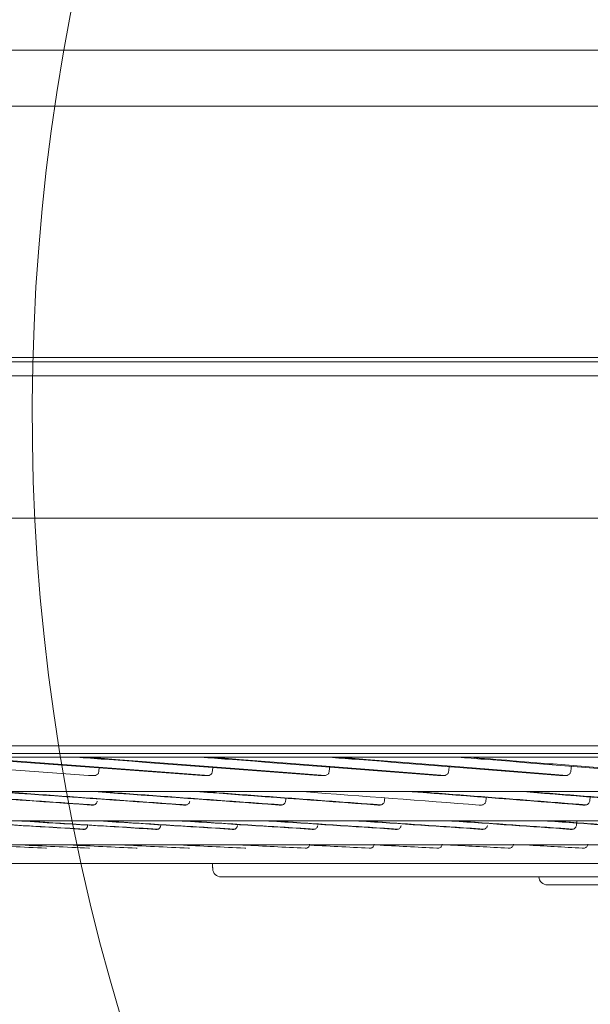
# Model space of a CAD drawing. Extents: x 4615668 to 9294084, y 16339 to 10688993.
# Tile 26 of 256: x 4717034.34 to 4717039.81, y 5343859.48 to 5343868.91. Entities that reach past the tile are written whole.
import ezdxf

# ---------------------------------------------------------------- set-up
doc = ezdxf.new("R2010")
doc.units = 0
doc.header["$MEASUREMENT"] = 0
doc.linetypes.add('DASHED', pattern=[19.05, 12.7, -6.35])
for name, color, linetype, lineweight in [('A_widok', 8, 'Continuous', 0), ('WM_KLIMA_Jednostki ZEWNętrzne', 202, 'Continuous', 13), ('Wymiar', 7, 'Continuous', 9), ('Wymiat 100', 251, 'Continuous', 5), ('WYPOSAŻENIE', 223, 'Continuous', 9)]:
    doc.layers.add(name, color=color, linetype=linetype, lineweight=lineweight)
doc.layers.add('IS_Wężownica OChP', color=7, linetype='Continuous', lineweight=5, true_color=0x800080)

# ---------------------------------------------------------------- blocks, each defined once
blk = doc.blocks.new('umywalka')
at = {"layer": 'WYPOSAŻENIE', "lineweight": 0, "extrusion": (0, 0, -1)}
for centre, major_axis, start_param, end_param in [((-41.4971, -10.1565), (15, 0), 2.665045, 4.75447), ((-38.497, -16.6205), (18.1173, 0), 3.92538, 5.263255)]:
    blk.add_ellipse(centre, major_axis=major_axis, ratio=0.9, start_param=start_param, end_param=end_param, dxfattribs=at)
blk = doc.blocks.new('Z$W@#58677476')
at = {"layer": 'WYPOSAŻENIE', "xscale": -1, "rotation": 270}
blk.add_blockref('umywalka', (82.7533, 80.7318), dxfattribs=at)
blk = doc.blocks.new('G$C8CC58E60')
at = {"layer": 'A_widok', "linetype": 'Continuous', "lineweight": 0, "xscale": -1}
blk.add_blockref('Z$W@#58677476', (102.8226, 115.2872), dxfattribs=at)
blk = doc.blocks.new('G$C1D751F49')
at = {"layer": 'WM_KLIMA_Jednostki ZEWNętrzne', "linetype": 'Continuous'}
for p, q in [((-30.0944, 92.9513), (29.719, 92.9513)), ((29.719, 92.4154), (-30.0944, 92.4154)), ((15.7501, 90.0094), (-37.5705, 90.0094)), ((-0.1887, 89.97), (-16.1255, 89.97)), ((-0.1887, 89.97), (-0.1316, 89.97)), ((-0.0745, 89.97), (-0.1316, 89.97)), ((-0.0745, 89.97), (37.7522, 89.97)), ((-18.2641, 89.836), (37.9504, 89.836)), ((-12.5862, 88.4735), (32.9688, 88.4735)), ((-12.5862, 88.4735), (32.9688, 88.4735)), ((32.9688, 86.294), (-12.5862, 86.294))]:
    blk.add_line(p, q, dxfattribs=at)
for centre, major_axis, start_param, end_param in [((-0.0919, 85.1184), (0, -0.0804), 4.751879, 6.284133), ((3.0344, 85.0421), (0, 0.0804), 1.603478, 3.156684)]:
    blk.add_ellipse(centre, major_axis=major_axis, ratio=0.999996, start_param=start_param, end_param=end_param, dxfattribs=at)
for points, knots in [([(-18.2641, 88.4735), (-17.9783, 88.4735), (-17.6925, 88.4735), (-16.2633, 88.4735), (-15.1199, 88.4735), (-9.4032, 88.4735), (-4.8299, 88.4735), (12.5486, 88.4735), (25.3538, 88.4735), (38.1589, 88.4735)], [0, 0, 0, 0, 0.015198, 0.015198, 0.075989, 0.075989, 0.319154, 0.319154, 1, 1, 1, 1]), ([(-15.8027, 86.2187), (-15.803, 86.2187), (-15.7625, 86.2187), (-15.5975, 86.2187), (-15.4715, 86.2187), (-14.9733, 86.2187), (-14.4823, 86.2187), (-13.1879, 86.2187), (-12.3737, 86.2187), (-10.4908, 86.2187), (-9.4192, 86.2187), (-7.6138, 86.2187), (-6.976, 86.2187), (-5.6603, 86.2187), (-4.9797, 86.2187), (-2.871, 86.2187), (-1.3725, 86.2187), (1.7929, 86.2187), (3.4183, 86.2187), (6.7526, 86.2187), (8.4725, 86.2187), (11.8705, 86.2187), (13.5658, 86.2187), (16.9297, 86.2187), (18.5557, 86.2187), (20.9129, 86.2187), (21.6868, 86.2187), (23.1984, 86.2187), (23.9281, 86.2187), (26.0424, 86.2187), (27.3523, 86.2187), (29.1642, 86.2187), (29.7427, 86.2187), (30.8221, 86.2187), (31.3266, 86.2187), (32.2673, 86.2187), (32.7034, 86.2187), (33.5056, 86.2187), (33.8733, 86.2187), (34.8566, 86.2187), (35.348, 86.2187), (35.8464, 86.2187), (35.9728, 86.2187), (36.1423, 86.2187), (36.1847, 86.2187), (36.1854, 86.2187), (36.1851, 86.2187), (36.1845, 86.2187)], [0, 0, 0, 0, 0.031078, 0.031078, 0.062245, 0.062245, 0.124579, 0.124579, 0.186913, 0.186913, 0.249247, 0.249247, 0.280415, 0.280415, 0.311582, 0.311582, 0.373916, 0.373916, 0.43625, 0.43625, 0.498584, 0.498584, 0.560918, 0.560918, 0.623252, 0.623252, 0.65442, 0.65442, 0.685587, 0.685587, 0.747921, 0.747921, 0.779088, 0.779088, 0.810255, 0.810255, 0.841422, 0.841422, 0.872589, 0.872589, 0.934923, 0.934923, 0.96609, 0.96609, 0.997257, 0.997257, 1, 1, 1, 1]), ([(36.1496, 86.1839), (36.1493, 86.1839), (36.1079, 86.1839), (35.9409, 86.1839), (35.8155, 86.1839), (35.3201, 86.1839), (34.8307, 86.1839), (33.8509, 86.1839), (33.4842, 86.1839), (32.684, 86.1839), (32.249, 86.1839), (31.3105, 86.1839), (30.8071, 86.1839), (29.7299, 86.1839), (29.1527, 86.1839), (27.3438, 86.1839), (26.0361, 86.1839), (23.925, 86.1839), (23.1965, 86.1839), (21.6871, 86.1839), (20.9141, 86.1839), (18.5598, 86.1839), (16.9357, 86.1839), (13.5759, 86.1839), (11.8821, 86.1839), (8.4876, 86.1839), (6.7694, 86.1839), (3.4381, 86.1839), (1.8141, 86.1839), (-1.3483, 86.1839), (-2.8458, 86.1839), (-4.9528, 86.1839), (-5.6329, 86.1839), (-6.9475, 86.1839), (-7.5847, 86.1839), (-9.3888, 86.1839), (-10.4596, 86.1839), (-12.341, 86.1839), (-13.1545, 86.1839), (-14.4479, 86.1839), (-14.9385, 86.1839), (-15.4362, 86.1839), (-15.5621, 86.1839), (-15.7269, 86.1839), (-15.7673, 86.1839), (-15.767, 86.1839)], [0, 0, 0, 0, 0.03104, 0.03104, 0.0623, 0.0623, 0.124819, 0.124819, 0.156079, 0.156079, 0.187339, 0.187339, 0.218598, 0.218598, 0.249858, 0.249858, 0.312377, 0.312377, 0.343637, 0.343637, 0.374897, 0.374897, 0.437416, 0.437416, 0.499935, 0.499935, 0.562455, 0.562455, 0.624974, 0.624974, 0.687493, 0.687493, 0.718753, 0.718753, 0.750013, 0.750013, 0.812532, 0.812532, 0.875051, 0.875051, 0.937571, 0.937571, 0.96883, 0.96883, 1, 1, 1, 1]), ([(-3.7398, 86.1835), (-3.6505, 86.177), (-3.5614, 86.1704), (-2.7589, 86.1115), (-2.0555, 86.0594), (-1.3621, 86.0076)], [0, 0, 0, 0, 0.110988, 0.110988, 1, 1, 1, 1]), ([(-2.652, 86.1856), (-2.5539, 86.1784), (-2.4561, 86.1711), (-1.652, 86.1115), (-0.9581, 86.0594), (-0.2767, 86.0076)], [0, 0, 0, 0, 0.121483, 0.121483, 1, 1, 1, 1]), ([(-0.21, 86.009), (-0.8797, 86.0598), (-1.5644, 86.1113), (-2.3531, 86.1698), (-2.4485, 86.1769), (-2.5442, 86.184)], [0, 0, 0, 0, 0.879265, 0.879265, 1, 1, 1, 1]), ([(-1.4807, 86.1844), (-1.3895, 86.1775), (-1.2985, 86.1707), (-0.5104, 86.1115), (0.1721, 86.0594), (0.8396, 86.0076)], [0, 0, 0, 0, 0.115216, 0.115216, 1, 1, 1, 1]), ([(0.9083, 86.0091), (0.2527, 86.0599), (-0.4201, 86.1113), (-1.1981, 86.1698), (-1.2923, 86.1769), (-1.3868, 86.184)], [0, 0, 0, 0, 0.879201, 0.879201, 1, 1, 1, 1]), ([(-0.286, 86.1839), (-0.1983, 86.1772), (-0.1109, 86.1706), (0.6626, 86.1115), (1.3316, 86.0594), (1.9833, 86.0076)], [0, 0, 0, 0, 0.112762, 0.112762, 1, 1, 1, 1]), ([(2.0539, 86.0091), (1.4143, 86.06), (0.7553, 86.1113), (-0.0097, 86.1698), (-0.1024, 86.1769), (-0.1954, 86.184)], [0, 0, 0, 0, 0.879159, 0.879159, 1, 1, 1, 1]), ([(0.9435, 86.1831), (1.0261, 86.1767), (1.1085, 86.1703), (1.8637, 86.1115), (2.5172, 86.0594), (3.151, 86.0076)], [0, 0, 0, 0, 0.10871, 0.10871, 1, 1, 1, 1]), ([(3.2233, 86.0092), (2.6017, 86.06), (1.9584, 86.1114), (1.2087, 86.1698), (1.1177, 86.1769), (1.0264, 86.184)], [0, 0, 0, 0, 0.879096, 0.879096, 1, 1, 1, 1]), ([(2.1792, 86.1839), (2.2632, 86.1772), (2.3469, 86.1706), (3.0878, 86.1116), (3.7258, 86.0593), (4.3395, 86.0076)], [0, 0, 0, 0, 0.112541, 0.112541, 1, 1, 1, 1]), ([(4.4133, 86.0093), (4.2529, 86.0228), (4.0907, 86.0364), (3.727, 86.0666), (3.5247, 86.0833), (3.1159, 86.1166), (2.9092, 86.1334), (2.5599, 86.1614), (2.4184, 86.1726), (2.276, 86.1839)], [0, 0, 0, 0, 0.234517, 0.234517, 0.520794, 0.520794, 0.807071, 0.807071, 1, 1, 1, 1]), ([(-1.313, 86.0071), (-1.3184, 86.0072), (-1.3237, 86.0072), (-1.3366, 86.0074), (-1.3443, 86.0074), (-1.3553, 86.0075), (-1.3587, 86.0076), (-1.3621, 86.0076)], [0, 0, 0, 0, 0.324877, 0.324877, 0.79118, 0.79118, 1, 1, 1, 1]), ([(-1.2645, 86.0438), (-1.2649, 86.0398), (-1.266, 86.0359), (-1.2693, 86.0288), (-1.2714, 86.0256), (-1.2774, 86.019), (-1.2815, 86.0159), (-1.2918, 86.0103), (-1.2983, 86.0084), (-1.3076, 86.0073), (-1.3103, 86.0071), (-1.313, 86.0071)], [0, 0, 0, 0, 0.165025, 0.165025, 0.328736, 0.328736, 0.558327, 0.558327, 0.871815, 0.871815, 1, 1, 1, 1]), ([(-0.2261, 86.0071), (-0.2316, 86.0072), (-0.2371, 86.0072), (-0.2504, 86.0074), (-0.2583, 86.0074), (-0.2696, 86.0075), (-0.2731, 86.0076), (-0.2767, 86.0076)], [0, 0, 0, 0, 0.324875, 0.324875, 0.791178, 0.791178, 1, 1, 1, 1]), ([(-0.176, 86.0438), (-0.1764, 86.0398), (-0.1776, 86.0359), (-0.181, 86.0288), (-0.1832, 86.0256), (-0.1893, 86.019), (-0.1936, 86.0159), (-0.2042, 86.0103), (-0.211, 86.0084), (-0.2205, 86.0073), (-0.2233, 86.0071), (-0.2261, 86.0071)], [0, 0, 0, 0, 0.16502, 0.16502, 0.328726, 0.328726, 0.558317, 0.558317, 0.871811, 0.871811, 1, 1, 1, 1]), ([(0.8915, 86.0071), (0.8859, 86.0072), (0.8802, 86.0072), (0.8665, 86.0074), (0.8585, 86.0074), (0.8468, 86.0075), (0.8432, 86.0076), (0.8396, 86.0076)], [0, 0, 0, 0, 0.324875, 0.324875, 0.791178, 0.791178, 1, 1, 1, 1]), ([(0.943, 86.0438), (0.9425, 86.0398), (0.9413, 86.0359), (0.9378, 86.0288), (0.9355, 86.0256), (0.9292, 86.019), (0.9248, 86.0159), (0.9139, 86.0103), (0.907, 86.0084), (0.8972, 86.0073), (0.8944, 86.0071), (0.8915, 86.0071)], [0, 0, 0, 0, 0.165012, 0.165012, 0.328711, 0.328711, 0.558299, 0.558299, 0.871803, 0.871803, 1, 1, 1, 1]), ([(2.0363, 86.0071), (2.0306, 86.0072), (2.0248, 86.0072), (2.0108, 86.0074), (2.0026, 86.0074), (1.9906, 86.0075), (1.9869, 86.0076), (1.9833, 86.0076)], [0, 0, 0, 0, 0.324875, 0.324875, 0.791178, 0.791178, 1, 1, 1, 1]), ([(2.089, 86.0438), (2.0885, 86.0398), (2.0873, 86.0359), (2.0838, 86.0288), (2.0814, 86.0256), (2.0749, 86.019), (2.0705, 86.0159), (2.0593, 86.0103), (2.0522, 86.0084), (2.0422, 86.0073), (2.0393, 86.0071), (2.0363, 86.0071)], [0, 0, 0, 0, 0.165019, 0.165019, 0.328726, 0.328726, 0.558316, 0.558316, 0.871811, 0.871811, 1, 1, 1, 1]), ([(3.2051, 86.0071), (3.1992, 86.0072), (3.1934, 86.0072), (3.1791, 86.0074), (3.1707, 86.0074), (3.1585, 86.0075), (3.1548, 86.0076), (3.151, 86.0076)], [0, 0, 0, 0, 0.324875, 0.324875, 0.791178, 0.791178, 1, 1, 1, 1]), ([(3.2589, 86.0438), (3.2584, 86.0398), (3.2571, 86.0359), (3.2535, 86.0288), (3.2511, 86.0256), (3.2445, 86.019), (3.2399, 86.0159), (3.2285, 86.0103), (3.2213, 86.0084), (3.2111, 86.0073), (3.2081, 86.0071), (3.2051, 86.0071)], [0, 0, 0, 0, 0.165012, 0.165012, 0.328711, 0.328711, 0.558299, 0.558299, 0.871802, 0.871802, 1, 1, 1, 1]), ([(32.9798, 85.8542), (32.9801, 85.8542), (32.9561, 85.8542), (32.8479, 85.8542), (32.7518, 85.8542), (32.3578, 85.8542), (31.9547, 85.8542), (31.133, 85.8542), (30.8235, 85.8542), (30.1456, 85.8542), (29.7755, 85.8542), (28.9745, 85.8542), (28.5436, 85.8542), (27.6195, 85.8542), (27.1233, 85.8542), (25.5642, 85.8542), (24.4337, 85.8542), (21.9933, 85.8542), (20.6689, 85.8542), (17.9397, 85.8542), (16.5279, 85.8542), (13.609, 85.8542), (12.1027, 85.8542), (9.8463, 85.8542), (9.0917, 85.8542), (7.5983, 85.8542), (6.8598, 85.8542), (4.6675, 85.8542), (3.237, 85.8542), (0.4406, 85.8542), (-0.8883, 85.8542), (-2.7611, 85.8542), (-3.3664, 85.8542), (-4.5379, 85.8542), (-5.1066, 85.8542), (-6.7197, 85.8542), (-7.6809, 85.8542), (-9.3782, 85.8542), (-10.117, 85.8542), (-11.3023, 85.8542), (-11.759, 85.8542), (-12.2359, 85.8542), (-12.3599, 85.8542), (-12.5319, 85.8542), (-12.5809, 85.8542), (-12.5959, 85.8542), (-12.5971, 85.8542), (-12.5972, 85.8542)], [0, 0, 0, 0, 0.025419, 0.025419, 0.056688, 0.056688, 0.119225, 0.119225, 0.150493, 0.150493, 0.181762, 0.181762, 0.213031, 0.213031, 0.244299, 0.244299, 0.306836, 0.306836, 0.369373, 0.369373, 0.431911, 0.431911, 0.494448, 0.494448, 0.525716, 0.525716, 0.556985, 0.556985, 0.619522, 0.619522, 0.682059, 0.682059, 0.713328, 0.713328, 0.744596, 0.744596, 0.807134, 0.807134, 0.869671, 0.869671, 0.932208, 0.932208, 0.963477, 0.963477, 0.994745, 0.994745, 1, 1, 1, 1]), ([(-3.127, 85.8542), (-3.0779, 85.8507), (-3.0288, 85.8472), (-2.8785, 85.8366), (-2.7773, 85.8295), (-2.5755, 85.8153), (-2.4748, 85.8082), (-2.2739, 85.7941), (-2.1737, 85.787), (-1.9737, 85.773), (-1.874, 85.7661), (-1.6751, 85.7522), (-1.5759, 85.7452), (-1.4212, 85.7345), (-1.3655, 85.7306), (-1.3099, 85.7267)], [0, 0, 0, 0, 0.079986, 0.079986, 0.245335, 0.245335, 0.410683, 0.410683, 0.576032, 0.576032, 0.74138, 0.74138, 0.906728, 0.906728, 1, 1, 1, 1]), ([(-2.2111, 85.8542), (-2.1625, 85.8507), (-2.1139, 85.8473), (-1.9654, 85.8366), (-1.8656, 85.8295), (-1.6666, 85.8153), (-1.5674, 85.8082), (-1.3695, 85.7941), (-1.2708, 85.787), (-1.0741, 85.773), (-0.976, 85.7661), (-0.7805, 85.7522), (-0.6831, 85.7452), (-0.5316, 85.7345), (-0.4773, 85.7306), (-0.4231, 85.7268)], [0, 0, 0, 0, 0.080246, 0.080246, 0.245658, 0.245658, 0.411069, 0.411069, 0.576481, 0.576481, 0.741892, 0.741892, 0.907303, 0.907303, 1, 1, 1, 1]), ([(-1.2581, 85.8542), (-1.2103, 85.8507), (-1.1626, 85.8472), (-1.0166, 85.8366), (-0.9185, 85.8295), (-0.7229, 85.8153), (-0.6254, 85.8082), (-0.4311, 85.7941), (-0.3343, 85.787), (-0.1414, 85.773), (-0.0453, 85.7661), (0.1462, 85.7522), (0.2416, 85.7452), (0.3894, 85.7345), (0.4421, 85.7307), (0.4947, 85.7269)], [0, 0, 0, 0, 0.080105, 0.080105, 0.245666, 0.245666, 0.411226, 0.411226, 0.576787, 0.576787, 0.742347, 0.742347, 0.907907, 0.907907, 1, 1, 1, 1]), ([(-0.2718, 85.8542), (-0.2249, 85.8507), (-0.1782, 85.8472), (-0.0349, 85.8366), (0.0612, 85.8295), (0.2528, 85.8153), (0.3483, 85.8082), (0.5384, 85.7941), (0.633, 85.787), (0.8216, 85.773), (0.9155, 85.7661), (1.1024, 85.7522), (1.1954, 85.7452), (1.3391, 85.7346), (1.3901, 85.7308), (1.4409, 85.727)], [0, 0, 0, 0, 0.080149, 0.080149, 0.245834, 0.245834, 0.411519, 0.411519, 0.577204, 0.577204, 0.742888, 0.742888, 0.908573, 0.908573, 1, 1, 1, 1]), ([(1.7898, 85.8542), (1.8344, 85.8507), (1.879, 85.8472), (2.0154, 85.8366), (2.1068, 85.8295), (2.2888, 85.8153), (2.3793, 85.8082), (2.5594, 85.7941), (2.6489, 85.787), (2.8271, 85.773), (2.9157, 85.7661), (3.0918, 85.7522), (3.1794, 85.7452), (3.3137, 85.7346), (3.3608, 85.7309), (3.4078, 85.7272)], [0, 0, 0, 0, 0.080279, 0.080279, 0.246206, 0.246206, 0.412134, 0.412134, 0.578061, 0.578061, 0.743988, 0.743988, 0.909915, 0.909915, 1, 1, 1, 1]), ([(2.8591, 85.8542), (2.9024, 85.8507), (2.9457, 85.8472), (3.078, 85.8366), (3.1667, 85.8295), (3.343, 85.8153), (3.4307, 85.8082), (3.605, 85.7941), (3.6916, 85.787), (3.8637, 85.773), (3.9493, 85.7661), (4.1193, 85.7522), (4.2037, 85.7452), (4.3327, 85.7347), (4.3777, 85.731), (4.4225, 85.7273)], [0, 0, 0, 0, 0.080331, 0.080331, 0.246395, 0.246395, 0.412458, 0.412458, 0.578521, 0.578521, 0.744585, 0.744585, 0.910648, 0.910648, 1, 1, 1, 1]), ([(-1.2799, 85.7627), (-1.2802, 85.7584), (-1.2813, 85.7542), (-1.2844, 85.7467), (-1.2864, 85.7432), (-1.2915, 85.7371), (-1.2945, 85.7344), (-1.3015, 85.7297), (-1.3057, 85.7279), (-1.3138, 85.7257), (-1.3178, 85.7252), (-1.3218, 85.7252)], [0, 0, 0, 0, 0.183287, 0.183287, 0.36563, 0.36563, 0.560209, 0.560209, 0.791747, 0.791747, 1, 1, 1, 1]), ([(-0.3922, 85.7626), (-0.3926, 85.7584), (-0.3937, 85.7542), (-0.3969, 85.7467), (-0.3991, 85.7432), (-0.4043, 85.7371), (-0.4075, 85.7344), (-0.4148, 85.7297), (-0.4191, 85.7279), (-0.4275, 85.7257), (-0.4317, 85.7252), (-0.4358, 85.7252)], [0, 0, 0, 0, 0.183303, 0.183303, 0.365662, 0.365662, 0.560255, 0.560255, 0.791796, 0.791796, 1, 1, 1, 1]), ([(0.5263, 85.7626), (0.5259, 85.7584), (0.5248, 85.7542), (0.5214, 85.7467), (0.5192, 85.7432), (0.5138, 85.7371), (0.5106, 85.7344), (0.503, 85.7297), (0.4985, 85.7279), (0.4898, 85.7257), (0.4855, 85.7252), (0.4813, 85.7252)], [0, 0, 0, 0, 0.183326, 0.183326, 0.365708, 0.365708, 0.56032, 0.56032, 0.791866, 0.791866, 1, 1, 1, 1]), ([(1.4732, 85.7626), (1.4728, 85.7584), (1.4716, 85.7542), (1.4682, 85.7467), (1.4658, 85.7432), (1.4603, 85.7371), (1.4569, 85.7344), (1.4491, 85.7297), (1.4445, 85.7279), (1.4355, 85.7257), (1.4312, 85.7252), (1.4268, 85.7252)], [0, 0, 0, 0, 0.183317, 0.183317, 0.365691, 0.365691, 0.560295, 0.560295, 0.791839, 0.791839, 1, 1, 1, 1]), ([(2.4457, 85.7626), (2.4452, 85.7584), (2.444, 85.7542), (2.4405, 85.7467), (2.4381, 85.7432), (2.4324, 85.7371), (2.429, 85.7344), (2.421, 85.7297), (2.4162, 85.7279), (2.407, 85.7257), (2.4025, 85.7252), (2.3981, 85.7252)], [0, 0, 0, 0, 0.183311, 0.183311, 0.365679, 0.365679, 0.560279, 0.560279, 0.791821, 0.791821, 1, 1, 1, 1]), ([(3.4409, 85.7626), (3.4404, 85.7584), (3.4392, 85.7542), (3.4355, 85.7467), (3.4331, 85.7432), (3.4273, 85.7371), (3.4237, 85.7344), (3.4156, 85.7297), (3.4107, 85.7279), (3.4013, 85.7257), (3.3967, 85.7252), (3.3922, 85.7252)], [0, 0, 0, 0, 0.183316, 0.183316, 0.365688, 0.365688, 0.560291, 0.560291, 0.791835, 0.791835, 1, 1, 1, 1]), ([(29.862, 85.5733), (29.8623, 85.5733), (29.8442, 85.5733), (29.7115, 85.5733), (29.4919, 85.5733), (28.9755, 85.5733), (28.7703, 85.5733), (28.3041, 85.5733), (28.0429, 85.5733), (27.1771, 85.5733), (26.4906, 85.5733), (24.8904, 85.5733), (24.0022, 85.5733), (22.545, 85.5733), (22.0381, 85.5733), (20.981, 85.5733), (20.4298, 85.5733), (18.7465, 85.5733), (17.5741, 85.5733), (15.7408, 85.5733), (15.1143, 85.5733), (13.8488, 85.5733), (13.2118, 85.5733), (11.2882, 85.5733), (9.9801, 85.5733), (7.4187, 85.5733), (6.1564, 85.5733), (4.2908, 85.5733), (3.6717, 85.5733), (2.4696, 85.5733), (1.8834, 85.5733), (0.1684, 85.5733), (-0.9208, 85.5733), (-2.963, 85.5733), (-3.8895, 85.5733), (-5.1431, 85.5733), (-5.538, 85.5733), (-6.281, 85.5733), (-6.6286, 85.5733), (-7.5773, 85.5733), (-8.0938, 85.5733), (-8.6968, 85.5733), (-8.8694, 85.5733), (-9.1506, 85.5733), (-9.2593, 85.5733), (-9.4289, 85.5733), (-9.4769, 85.5733), (-9.48, 85.5733)], [0, 0, 0, 0, 0.023905, 0.023905, 0.08649, 0.08649, 0.117782, 0.117782, 0.149074, 0.149074, 0.211658, 0.211658, 0.274242, 0.274242, 0.305534, 0.305534, 0.336826, 0.336826, 0.399411, 0.399411, 0.430703, 0.430703, 0.461995, 0.461995, 0.524579, 0.524579, 0.587163, 0.587163, 0.618455, 0.618455, 0.649747, 0.649747, 0.712332, 0.712332, 0.774916, 0.774916, 0.806208, 0.806208, 0.8375, 0.8375, 0.900084, 0.900084, 0.931376, 0.931376, 0.962668, 0.962668, 1, 1, 1, 1]), ([(-2.7003, 85.5732), (-2.6327, 85.569), (-2.5652, 85.5648), (-2.3964, 85.5544), (-2.2951, 85.5482), (-2.0931, 85.5359), (-1.9922, 85.5298), (-1.791, 85.5177), (-1.6907, 85.5117), (-1.526, 85.5019), (-1.4615, 85.498), (-1.3971, 85.4942)], [0, 0, 0, 0, 0.154204, 0.154204, 0.38623, 0.38623, 0.618255, 0.618255, 0.85028, 0.85028, 1, 1, 1, 1]), ([(-1.9799, 85.5732), (-1.9132, 85.569), (-1.8466, 85.5648), (-1.68, 85.5544), (-1.5802, 85.5482), (-1.3811, 85.5359), (-1.2818, 85.5298), (-1.0838, 85.5177), (-0.9851, 85.5117), (-0.8237, 85.5019), (-0.7608, 85.4981), (-0.6981, 85.4943)], [0, 0, 0, 0, 0.154411, 0.154411, 0.386714, 0.386714, 0.619017, 0.619017, 0.85132, 0.85132, 1, 1, 1, 1]), ([(-1.3709, 85.5312), (-1.3712, 85.5267), (-1.3721, 85.5223), (-1.3748, 85.5144), (-1.3767, 85.5107), (-1.3812, 85.5043), (-1.384, 85.5015), (-1.3902, 85.4969), (-1.3938, 85.4951), (-1.4002, 85.4934), (-1.4029, 85.4931), (-1.4056, 85.4931)], [0, 0, 0, 0, 0.197829, 0.197829, 0.394998, 0.394998, 0.601535, 0.601535, 0.834691, 0.834691, 1, 1, 1, 1]), ([(-1.2198, 85.5732), (-1.1541, 85.569), (-1.0886, 85.5648), (-0.9249, 85.5544), (-0.8268, 85.5482), (-0.6313, 85.5359), (-0.5339, 85.5298), (-0.3397, 85.5177), (-0.243, 85.5117), (-0.0854, 85.5019), (-0.0243, 85.4982), (0.0367, 85.4944)], [0, 0, 0, 0, 0.154581, 0.154581, 0.387143, 0.387143, 0.619705, 0.619705, 0.852266, 0.852266, 1, 1, 1, 1]), ([(-0.6707, 85.5312), (-0.671, 85.5268), (-0.672, 85.5224), (-0.6749, 85.5144), (-0.6769, 85.5107), (-0.6817, 85.5043), (-0.6845, 85.5015), (-0.6911, 85.4969), (-0.6949, 85.4951), (-0.7016, 85.4934), (-0.7045, 85.4931), (-0.7073, 85.4931)], [0, 0, 0, 0, 0.197831, 0.197831, 0.395001, 0.395001, 0.60154, 0.60154, 0.834698, 0.834698, 1, 1, 1, 1]), ([(-0.4234, 85.5732), (-0.3587, 85.569), (-0.2942, 85.5648), (-0.1335, 85.5544), (-0.0375, 85.5482), (0.1537, 85.5359), (0.249, 85.5298), (0.4387, 85.5177), (0.5331, 85.5117), (0.6865, 85.502), (0.7457, 85.4982), (0.8047, 85.4945)], [0, 0, 0, 0, 0.155391, 0.155391, 0.388009, 0.388009, 0.620628, 0.620628, 0.853246, 0.853246, 1, 1, 1, 1]), ([(0.0651, 85.5312), (0.0648, 85.5268), (0.0638, 85.5224), (0.0607, 85.5144), (0.0586, 85.5107), (0.0536, 85.5043), (0.0506, 85.5015), (0.0437, 85.4969), (0.0396, 85.4951), (0.0326, 85.4934), (0.0296, 85.4931), (0.0267, 85.4931)], [0, 0, 0, 0, 0.197797, 0.197797, 0.394933, 0.394933, 0.601446, 0.601446, 0.8346, 0.8346, 1, 1, 1, 1]), ([(0.4086, 85.5732), (0.4717, 85.569), (0.5347, 85.5648), (0.6916, 85.5544), (0.7851, 85.5482), (0.9715, 85.5359), (1.0642, 85.5298), (1.2489, 85.5177), (1.3407, 85.5117), (1.4894, 85.502), (1.5464, 85.4983), (1.6033, 85.4946)], [0, 0, 0, 0, 0.155637, 0.155637, 0.388504, 0.388504, 0.62137, 0.62137, 0.854236, 0.854236, 1, 1, 1, 1]), ([(0.8341, 85.5312), (0.8337, 85.5267), (0.8327, 85.5223), (0.8295, 85.5144), (0.8273, 85.5107), (0.822, 85.5043), (0.8189, 85.5015), (0.8117, 85.4969), (0.8075, 85.4951), (0.8002, 85.4934), (0.7971, 85.4931), (0.794, 85.4931)], [0, 0, 0, 0, 0.197804, 0.197804, 0.394946, 0.394946, 0.601463, 0.601463, 0.834616, 0.834616, 1, 1, 1, 1]), ([(1.2723, 85.5732), (1.3338, 85.569), (1.3951, 85.5648), (1.5476, 85.5544), (1.6385, 85.5482), (1.8193, 85.5359), (1.9093, 85.5298), (2.0882, 85.5177), (2.1772, 85.5117), (2.3206, 85.502), (2.3753, 85.4983), (2.4298, 85.4947)], [0, 0, 0, 0, 0.155942, 0.155942, 0.389076, 0.389076, 0.622211, 0.622211, 0.855345, 0.855345, 1, 1, 1, 1]), ([(1.6335, 85.5312), (1.6331, 85.5267), (1.632, 85.5223), (1.6287, 85.5144), (1.6264, 85.5107), (1.6209, 85.5043), (1.6176, 85.5015), (1.6102, 85.4968), (1.6058, 85.4951), (1.5982, 85.4934), (1.595, 85.4931), (1.5918, 85.4931)], [0, 0, 0, 0, 0.197814, 0.197814, 0.394967, 0.394967, 0.601492, 0.601492, 0.834646, 0.834646, 1, 1, 1, 1]), ([(2.1652, 85.5732), (2.2248, 85.569), (2.2842, 85.5648), (2.4318, 85.5544), (2.5197, 85.5482), (2.6945, 85.5359), (2.7814, 85.5298), (2.954, 85.5177), (3.0398, 85.5117), (3.1775, 85.502), (3.2297, 85.4984), (3.2817, 85.4948)], [0, 0, 0, 0, 0.156249, 0.156249, 0.389663, 0.389663, 0.623077, 0.623077, 0.856492, 0.856492, 1, 1, 1, 1]), ([(2.4608, 85.5312), (2.4603, 85.5267), (2.4592, 85.5223), (2.4557, 85.5144), (2.4533, 85.5107), (2.4477, 85.5043), (2.4443, 85.5015), (2.4366, 85.4969), (2.4321, 85.4951), (2.4242, 85.4934), (2.4209, 85.4931), (2.4176, 85.4931)], [0, 0, 0, 0, 0.197817, 0.197817, 0.394972, 0.394972, 0.6015, 0.6015, 0.834655, 0.834655, 1, 1, 1, 1]), ([(3.0842, 85.5733), (3.1418, 85.569), (3.1991, 85.5648), (3.3414, 85.5544), (3.426, 85.5482), (3.5941, 85.5359), (3.6776, 85.5298), (3.8434, 85.5177), (3.9258, 85.5117), (4.0573, 85.5021), (4.1068, 85.4985), (4.1562, 85.4949)], [0, 0, 0, 0, 0.156646, 0.156646, 0.390336, 0.390336, 0.624027, 0.624027, 0.857718, 0.857718, 1, 1, 1, 1]), ([(3.3132, 85.5312), (3.3128, 85.5267), (3.3116, 85.5223), (3.308, 85.5144), (3.3056, 85.5107), (3.2997, 85.5043), (3.2962, 85.5015), (3.2883, 85.4969), (3.2837, 85.4951), (3.2756, 85.4934), (3.2722, 85.4931), (3.2687, 85.4931)], [0, 0, 0, 0, 0.197813, 0.197813, 0.394966, 0.394966, 0.601491, 0.601491, 0.834646, 0.834646, 1, 1, 1, 1]), ([(26.7266, 85.3437), (26.7262, 85.3437), (26.7032, 85.3437), (26.559, 85.3437), (26.3577, 85.3437), (25.8965, 85.3437), (25.7153, 85.3437), (25.3077, 85.3437), (25.0804, 85.3437), (24.3294, 85.3437), (23.7338, 85.3437), (22.364, 85.3437), (21.6065, 85.3437), (20.3649, 85.3437), (19.9332, 85.3437), (19.0337, 85.3437), (18.5666, 85.3437), (17.1413, 85.3437), (16.15, 85.3437), (14.601, 85.3437), (14.0713, 85.3437), (13.0065, 85.3437), (12.4724, 85.3437), (10.8651, 85.3437), (9.787, 85.3437), (7.6169, 85.3437), (6.5511, 85.3437), (5.0019, 85.3437), (4.4925, 85.3437), (3.4883, 85.3437), (2.991, 85.3437), (1.5491, 85.3437), (0.6489, 85.3437), (-1.0309, 85.3437), (-1.8157, 85.3437), (-3.1985, 85.3437), (-3.8048, 85.3437), (-4.5842, 85.3437), (-4.8226, 85.3437), (-5.2455, 85.3437), (-5.4312, 85.3437), (-5.9131, 85.3437), (-6.1348, 85.3437), (-6.3162, 85.3437), (-6.3472, 85.3437), (-6.3447, 85.3437)], [0, 0, 0, 0, 0.028832, 0.028832, 0.091236, 0.091236, 0.122438, 0.122438, 0.153641, 0.153641, 0.216045, 0.216045, 0.278449, 0.278449, 0.309652, 0.309652, 0.340854, 0.340854, 0.403258, 0.403258, 0.43446, 0.43446, 0.465662, 0.465662, 0.528067, 0.528067, 0.590471, 0.590471, 0.621673, 0.621673, 0.652876, 0.652876, 0.71528, 0.71528, 0.777684, 0.777684, 0.840089, 0.840089, 0.871291, 0.871291, 0.902493, 0.902493, 0.964898, 0.964898, 1, 1, 1, 1]), ([(0.7569, 85.3517), (0.7566, 85.3471), (0.7557, 85.3425), (0.7529, 85.3342), (0.7509, 85.3303), (0.7463, 85.3237), (0.7435, 85.3208), (0.7372, 85.3163), (0.7337, 85.3147), (0.728, 85.3133), (0.7259, 85.3131), (0.7238, 85.3131)], [0, 0, 0, 0, 0.209596, 0.209596, 0.418757, 0.418757, 0.634479, 0.634479, 0.867995, 0.867995, 1, 1, 1, 1]), ([(1.3747, 85.3517), (1.3743, 85.3471), (1.3734, 85.3425), (1.3704, 85.3342), (1.3683, 85.3304), (1.3634, 85.3237), (1.3604, 85.3208), (1.3538, 85.3163), (1.35, 85.3147), (1.344, 85.3133), (1.3418, 85.3131), (1.3395, 85.3131)], [0, 0, 0, 0, 0.209601, 0.209601, 0.418767, 0.418767, 0.634493, 0.634493, 0.868012, 0.868012, 1, 1, 1, 1]), ([(2.0267, 85.3517), (2.0264, 85.3471), (2.0254, 85.3425), (2.0222, 85.3342), (2.02, 85.3304), (2.0148, 85.3237), (2.0117, 85.3208), (2.0047, 85.3163), (2.0007, 85.3147), (1.9944, 85.3133), (1.992, 85.3131), (1.9897, 85.3131)], [0, 0, 0, 0, 0.209571, 0.209571, 0.418706, 0.418706, 0.634411, 0.634411, 0.867929, 0.867929, 1, 1, 1, 1]), ([(2.7105, 85.3517), (2.7101, 85.3471), (2.709, 85.3425), (2.7057, 85.3342), (2.7034, 85.3303), (2.698, 85.3237), (2.6947, 85.3208), (2.6874, 85.3163), (2.6832, 85.3147), (2.6766, 85.3133), (2.6741, 85.3131), (2.6717, 85.3131)], [0, 0, 0, 0, 0.209588, 0.209588, 0.418739, 0.418739, 0.634455, 0.634455, 0.867971, 0.867971, 1, 1, 1, 1]), ([(3.4231, 85.3517), (3.4227, 85.3471), (3.4215, 85.3425), (3.4181, 85.3342), (3.4157, 85.3303), (3.41, 85.3237), (3.4066, 85.3208), (3.399, 85.3163), (3.3947, 85.3147), (3.3878, 85.3133), (3.3852, 85.3131), (3.3826, 85.3131)], [0, 0, 0, 0, 0.209585, 0.209585, 0.418734, 0.418734, 0.634448, 0.634448, 0.867966, 0.867966, 1, 1, 1, 1]), ([(23.6003, 85.1653), (23.5991, 85.1653), (23.5802, 85.1653), (23.4634, 85.1653), (23.2997, 85.1653), (22.9251, 85.1653), (22.7779, 85.1653), (22.447, 85.1653), (22.2625, 85.1653), (21.6529, 85.1653), (21.1694, 85.1653), (20.058, 85.1653), (19.4434, 85.1653), (18.1003, 85.1653), (17.3626, 85.1653), (15.8212, 85.1653), (15.0171, 85.1653), (13.7608, 85.1653), (13.3311, 85.1653), (12.4676, 85.1653), (12.0345, 85.1653), (10.731, 85.1653), (9.8567, 85.1653), (8.0968, 85.1653), (7.2328, 85.1653), (5.9766, 85.1653), (5.5637, 85.1653), (4.7495, 85.1653), (4.3462, 85.1653), (3.1773, 85.1653), (2.4476, 85.1653), (1.0858, 85.1653), (0.45, 85.1653), (-0.6706, 85.1653), (-1.1623, 85.1653), (-1.7938, 85.1653), (-1.9869, 85.1653), (-2.3294, 85.1653), (-2.4798, 85.1653), (-2.87, 85.1653), (-3.0493, 85.1653), (-3.1954, 85.1653), (-3.2204, 85.1653), (-3.2184, 85.1653)], [0, 0, 0, 0, 0.02829, 0.02829, 0.090739, 0.090739, 0.121964, 0.121964, 0.153188, 0.153188, 0.215637, 0.215637, 0.278087, 0.278087, 0.340536, 0.340536, 0.402985, 0.402985, 0.43421, 0.43421, 0.465434, 0.465434, 0.527884, 0.527884, 0.590333, 0.590333, 0.621557, 0.621557, 0.652782, 0.652782, 0.715231, 0.715231, 0.777681, 0.777681, 0.84013, 0.84013, 0.871354, 0.871354, 0.902579, 0.902579, 0.965028, 0.965028, 1, 1, 1, 1]), ([(20.4745, 85.038), (20.4732, 85.038), (20.4588, 85.038), (20.3707, 85.038), (20.2428, 85.038), (19.8609, 85.038), (19.6087, 85.038), (18.9836, 85.038), (18.608, 85.038), (17.7651, 85.038), (17.2951, 85.038), (16.2552, 85.038), (15.6955, 85.038), (14.5195, 85.038), (13.8945, 85.038), (12.605, 85.038), (11.949, 85.038), (10.6152, 85.038), (9.932, 85.038), (8.5869, 85.038), (7.9157, 85.038), (6.6267, 85.038), (6.0064, 85.038), (4.8146, 85.038), (4.2442, 85.038), (3.2027, 85.038), (2.7248, 85.038), (1.8568, 85.038), (1.479, 85.038), (0.8389, 85.038), (0.5736, 85.038), (0.1727, 85.038), (0.037, 85.038), (-0.0735, 85.038), (-0.0927, 85.038), (-0.0917, 85.038)], [0, 0, 0, 0, 0.027847, 0.027847, 0.090353, 0.090353, 0.152859, 0.152859, 0.215364, 0.215364, 0.27787, 0.27787, 0.340376, 0.340376, 0.402882, 0.402882, 0.465388, 0.465388, 0.527894, 0.527894, 0.5904, 0.5904, 0.652906, 0.652906, 0.715411, 0.715411, 0.777917, 0.777917, 0.840423, 0.840423, 0.902929, 0.902929, 0.965435, 0.965435, 1, 1, 1, 1]), ([(17.3481, 84.9617), (17.3472, 84.9617), (17.3349, 84.9617), (17.2647, 84.9617), (17.1709, 84.9617), (16.8963, 84.9617), (16.7166, 84.9617), (16.273, 84.9617), (16.0078, 84.9617), (15.414, 84.9617), (15.0834, 84.9617), (14.3527, 84.9617), (13.9613, 84.9617), (13.1381, 84.9617), (12.7004, 84.9617), (11.8007, 84.9617), (11.3432, 84.9617), (10.4133, 84.9617), (9.9372, 84.9617), (9.0039, 84.9617), (8.54, 84.9617), (7.6406, 84.9617), (7.2091, 84.9617), (6.3823, 84.9617), (5.9889, 84.9617), (5.2705, 84.9617), (4.9412, 84.9617), (4.3442, 84.9617), (4.0862, 84.9617), (3.6496, 84.9617), (3.4695, 84.9617), (3.2005, 84.9617), (3.111, 84.9617), (3.0446, 84.9617), (3.0339, 84.9617), (3.0346, 84.9617)], [0, 0, 0, 0, 0.030983, 0.030983, 0.093515, 0.093515, 0.156046, 0.156046, 0.218577, 0.218577, 0.281108, 0.281108, 0.34364, 0.34364, 0.406171, 0.406171, 0.468702, 0.468702, 0.531233, 0.531233, 0.593764, 0.593764, 0.656296, 0.656296, 0.718827, 0.718827, 0.781358, 0.781358, 0.843889, 0.843889, 0.906421, 0.906421, 0.968952, 0.968952, 1, 1, 1, 1])]:
    blk.add_open_spline(points, degree=3, knots=knots, dxfattribs=at)
for points, degree in [([(-1.2603, 86.0819), (-1.2617, 86.0692), (-1.2631, 86.0565), (-1.2645, 86.0438)], 3), ([(-0.1713, 86.0854), (-0.1728, 86.0715), (-0.1744, 86.0576), (-0.176, 86.0438)], 3), ([(0.9483, 86.0889), (0.9465, 86.0739), (0.9447, 86.0588), (0.943, 86.0438)], 3), ([(2.095, 86.0926), (2.093, 86.0764), (2.091, 86.0601), (2.089, 86.0438)], 3), ([(3.2655, 86.0965), (3.2633, 86.079), (3.2611, 86.0614), (3.2589, 86.0438)], 3), ([(-3.1723, 85.8542), (-2.552, 85.8103), (-1.9387, 85.7673), (-1.3363, 85.7254)], 3), ([(-2.2584, 85.8542), (-1.6457, 85.8103), (-1.0419, 85.7673), (-0.4509, 85.7254)], 3), ([(-1.308, 85.8542), (-0.7046, 85.8103), (-0.1122, 85.7673), (0.4657, 85.7254)], 3), ([(-0.332, 85.8548), (0.263, 85.8107), (0.8451, 85.7675), (1.4107, 85.7254)], 3), ([(0.5292, 85.7909), (0.5282, 85.7815), (0.5273, 85.7721), (0.5263, 85.7626)], 3), ([(0.6913, 85.8542), (1.2704, 85.8103), (1.8351, 85.7673), (2.3816, 85.7254)], 3), ([(1.4765, 85.7945), (1.4754, 85.7839), (1.4743, 85.7733), (1.4732, 85.7626)], 3), ([(1.7391, 85.8538), (2.3019, 85.8101), (2.8484, 85.7671), (3.3753, 85.7254)], 3), ([(2.4496, 85.7983), (2.4483, 85.7864), (2.447, 85.7745), (2.4457, 85.7626)], 3), ([(2.8028, 85.8541), (3.3507, 85.8103), (3.8806, 85.7672), (4.3891, 85.7254)], 3), ([(3.4454, 85.8024), (3.4439, 85.7891), (3.4424, 85.7759), (3.4409, 85.7626)], 3), ([(-1.3218, 85.7252), (-1.3266, 85.7253), (-1.3315, 85.7253), (-1.3363, 85.7254)], 3), ([(-0.4358, 85.7252), (-0.4408, 85.7253), (-0.4458, 85.7253), (-0.4509, 85.7254)], 3), ([(0.4813, 85.7252), (0.4761, 85.7253), (0.4709, 85.7253), (0.4657, 85.7254)], 3), ([(1.4268, 85.7252), (1.4214, 85.7253), (1.4161, 85.7253), (1.4107, 85.7254)], 3), ([(2.3981, 85.7252), (2.3926, 85.7253), (2.3871, 85.7253), (2.3816, 85.7254)], 3), ([(3.3922, 85.7252), (3.3866, 85.7253), (3.3809, 85.7253), (3.3753, 85.7254)], 3), ([(-2.734, 85.573), (-2.2913, 85.5456), (-1.852, 85.519), (-1.4176, 85.4932)], 3), ([(-2.002, 85.5721), (-1.5698, 85.545), (-1.142, 85.5187), (-0.72, 85.4932)], 3), ([(-1.2594, 85.5731), (-0.8292, 85.5456), (-0.4045, 85.519), (0.0134, 85.4932)], 3), ([(-0.4636, 85.573), (-0.0421, 85.5456), (0.3729, 85.519), (0.7801, 85.4932)], 3), ([(0.3661, 85.573), (0.7778, 85.5456), (1.182, 85.519), (1.5774, 85.4932)], 3), ([(1.2279, 85.573), (1.6283, 85.5456), (2.0204, 85.519), (2.4027, 85.4932)], 3), ([(2.1189, 85.573), (2.5068, 85.5456), (2.8854, 85.519), (3.2535, 85.4932)], 3), ([(3.0362, 85.573), (3.4104, 85.5456), (3.7743, 85.519), (4.1269, 85.4932)], 3), ([(3.3175, 85.5733), (3.3161, 85.5592), (3.3146, 85.5452), (3.3132, 85.5312)], 3), ([(-1.4056, 85.4931), (-1.4096, 85.4932), (-1.4136, 85.4932), (-1.4176, 85.4932)], 3), ([(-0.7073, 85.4931), (-0.7115, 85.4932), (-0.7158, 85.4932), (-0.72, 85.4932)], 3), ([(0.0267, 85.4931), (0.0222, 85.4932), (0.0178, 85.4932), (0.0134, 85.4932)], 3), ([(0.794, 85.4931), (0.7893, 85.4932), (0.7847, 85.4932), (0.7801, 85.4932)], 3), ([(1.5918, 85.4931), (1.587, 85.4931), (1.5822, 85.4932), (1.5774, 85.4932)], 3), ([(2.4176, 85.4931), (2.4126, 85.4932), (2.4077, 85.4932), (2.4027, 85.4932)], 3), ([(3.2687, 85.4931), (3.2637, 85.4932), (3.2586, 85.4932), (3.2535, 85.4932)], 3), ([(-2.4255, 85.3436), (-2.2073, 85.3332), (-1.9891, 85.3231), (-1.7712, 85.3132)], 3), ([(-2.0114, 85.3436), (-1.7939, 85.3332), (-1.5768, 85.3231), (-1.3601, 85.3132)], 3), ([(-1.7639, 85.3131), (-1.7664, 85.3132), (-1.7688, 85.3132), (-1.7712, 85.3132)], 3), ([(-1.5501, 85.3436), (-1.3341, 85.3332), (-1.1188, 85.3231), (-0.9043, 85.3132)], 3), ([(-1.352, 85.3131), (-1.3547, 85.3132), (-1.3574, 85.3132), (-1.3601, 85.3132)], 3), ([(-1.0549, 85.3442), (-0.8374, 85.3336), (-0.6209, 85.3232), (-0.4053, 85.3132)], 3), ([(-0.8953, 85.3131), (-0.8983, 85.3131), (-0.9013, 85.3132), (-0.9043, 85.3132)], 3), ([(-0.4932, 85.3436), (-0.2829, 85.3332), (-0.0737, 85.3231), (0.1342, 85.3132)], 3), ([(-0.3956, 85.3131), (-0.3988, 85.3131), (-0.4021, 85.3132), (-0.4053, 85.3132)], 3), ([(0.118, 85.3426), (0.3175, 85.3326), (0.5158, 85.3228), (0.7125, 85.3132)], 3), ([(0.1447, 85.3131), (0.1412, 85.3131), (0.1377, 85.3132), (0.1342, 85.3132)], 3), ([(0.7238, 85.3131), (0.72, 85.3131), (0.7163, 85.3132), (0.7125, 85.3132)], 3), ([(0.7258, 85.3438), (0.9281, 85.3333), (1.1288, 85.3231), (1.3276, 85.3132)], 3), ([(1.3395, 85.3131), (1.3356, 85.3132), (1.3316, 85.3132), (1.3276, 85.3132)], 3), ([(1.3962, 85.3436), (1.5917, 85.3332), (1.7855, 85.3231), (1.9771, 85.3132)], 3), ([(1.9897, 85.3131), (1.9855, 85.3132), (1.9813, 85.3132), (1.9771, 85.3132)], 3), ([(2.1083, 85.343), (2.2938, 85.3328), (2.4773, 85.3229), (2.6586, 85.3132)], 3), ([(2.6717, 85.3131), (2.6673, 85.3131), (2.6629, 85.3132), (2.6586, 85.3132)], 3), ([(2.8299, 85.3436), (3.012, 85.3332), (3.1917, 85.3231), (3.369, 85.3132)], 3), ([(3.3826, 85.3131), (3.3781, 85.3131), (3.3736, 85.3132), (3.369, 85.3132)], 3), ([(-0.1736, 85.1653), (-0.1722, 85.1121)], 1)]:
    blk.add_open_spline(points, degree=degree, dxfattribs=at)

msp = doc.modelspace()

# ---------------------------------------------------------------- linework, layer by layer
at = {"layer": 'IS_Wężownica OChP', "color": 21, "linetype": 'DASHED', "ltscale": 70, "transparency": 33554687}
msp.add_lwpolyline([(4717158.6654, 5343742.6181), (4717028.6656, 5343742.6181, -0.414214), (4717020.6656, 5343750.6181), (4717020.6656, 5343860.618, -0.414214), (4717028.6656, 5343868.618), (4717178.6654, 5343868.618, -0.414214)], format="xyb", dxfattribs=at)

# ---------------------------------------------------------------- block references
at = {"layer": 'Wymiar', "lineweight": 0, "ltscale": 40}
msp.add_blockref('G$C8CC58E60', (4717014.0727, 5343707.618), dxfattribs=at)
at = {"layer": 'Wymiat 100', "color": 5, "lineweight": 0, "ltscale": 40}
msp.add_blockref('G$C1D751F49', (4717036.359, 5343775.6667), dxfattribs=at)

doc.saveas('drawing.dxf')
